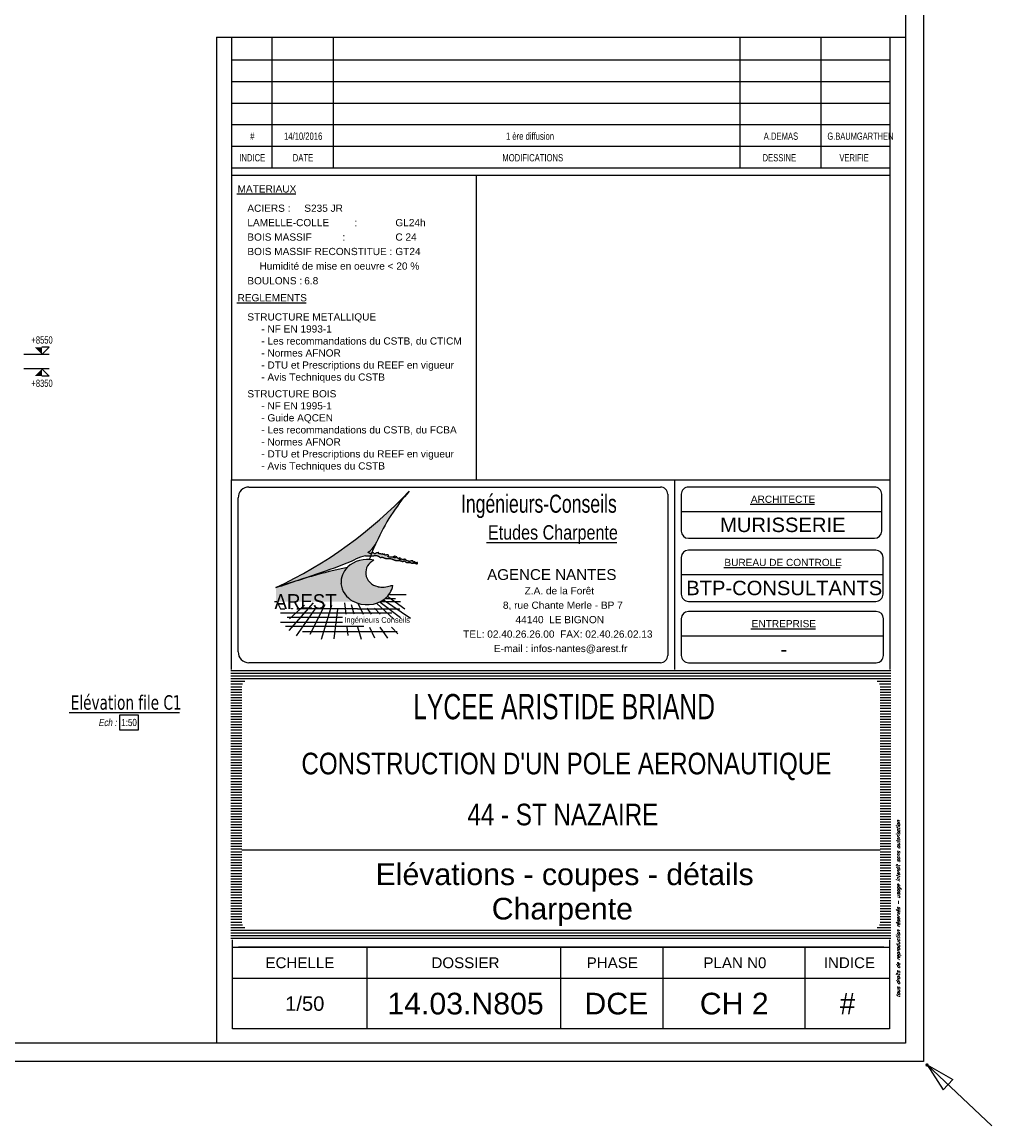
# Model space of a CAD drawing. Extents: x 293186 to 369035, y -341273 to -122059.
# Tile 36 of 64: x 355590 to 369035, y -248355 to -233052. Entities that reach past the tile are written whole.
import ezdxf

# ---------------------------------------------------------------- set-up
doc = ezdxf.new("R2010")
doc.units = 0
doc.header["$LTSCALE"] = 50
doc.layers.get('0').update_dxf_attribs({"color": 1, "linetype": 'CONTINUOUS'})
doc.layers.add('ECHELLE_1_50', color=7, linetype='CONTINUOUS')
doc.styles.add('ARIAL', font='txt')
doc.styles.add('ARIAL_BLACK', font='txt')
doc.styles.add('COMIC_SANS_MS', font='txt')
doc.styles.add('ROMANS', font='ROMANS')
doc.styles.add('TAHOMA', font='txt')

# ---------------------------------------------------------------- blocks, each defined once
blk = doc.blocks.new('*X49')
at = {"layer": 'ECHELLE_1_50', "color": 17, "linetype": 'CONTINUOUS'}
for p, q in [((358486, -242045), (358485, -242045)), ((358487, -242083), (358485, -242083)), ((367635, -242045), (358486, -242045)), ((367635, -242083), (358487, -242083)), ((358489, -242120), (358485, -242120)), ((358491, -242158), (358485, -242158)), ((358492, -242195), (358485, -242195)), ((358494, -242233), (358485, -242233)), ((367635, -242120), (358489, -242120)), ((367635, -242158), (358491, -242158)), ((358677, -242195), (358492, -242195)), ((358645, -242233), (358494, -242233)), ((367635, -242195), (367443, -242195)), ((367635, -242233), (367475, -242233)), ((358495, -242270), (358485, -242270)), ((358497, -242308), (358485, -242308)), ((358499, -242345), (358485, -242345)), ((358500, -242383), (358485, -242383)), ((358635, -242270), (358495, -242270)), ((358635, -242308), (358497, -242308)), ((358635, -242345), (358499, -242345)), ((358635, -242383), (358500, -242383)), ((367635, -242270), (367485, -242270)), ((367635, -242308), (367485, -242308)), ((367635, -242345), (367485, -242345)), ((367635, -242383), (367485, -242383)), ((358502, -242420), (358485, -242420)), ((358503, -242458), (358485, -242458)), ((358505, -242495), (358485, -242495)), ((358507, -242533), (358485, -242533)), ((358635, -242420), (358502, -242420)), ((358635, -242458), (358503, -242458)), ((358635, -242495), (358505, -242495)), ((358635, -242533), (358507, -242533)), ((367635, -242420), (367485, -242420)), ((367635, -242458), (367485, -242458)), ((367635, -242495), (367485, -242495)), ((367635, -242533), (367485, -242533)), ((358508, -242570), (358485, -242570)), ((358510, -242608), (358485, -242608)), ((358512, -242645), (358485, -242645)), ((358513, -242683), (358485, -242683)), ((358635, -242570), (358508, -242570)), ((358635, -242608), (358510, -242608)), ((358635, -242645), (358512, -242645)), ((358635, -242683), (358513, -242683)), ((367635, -242570), (367485, -242570)), ((367635, -242608), (367485, -242608)), ((367635, -242645), (367485, -242645)), ((367635, -242683), (367485, -242683)), ((358515, -242720), (358485, -242720)), ((358516, -242758), (358485, -242758)), ((358518, -242795), (358485, -242795)), ((358520, -242833), (358485, -242833)), ((358635, -242720), (358515, -242720)), ((358635, -242758), (358516, -242758)), ((358635, -242795), (358518, -242795)), ((358635, -242833), (358520, -242833)), ((367635, -242720), (367485, -242720)), ((367635, -242758), (367485, -242758)), ((367635, -242795), (367485, -242795)), ((367635, -242833), (367485, -242833)), ((358521, -242870), (358485, -242870)), ((358523, -242908), (358485, -242908)), ((358524, -242945), (358485, -242945)), ((358526, -242983), (358485, -242983)), ((358528, -243020), (358485, -243020)), ((358635, -242870), (358521, -242870)), ((358635, -242908), (358523, -242908)), ((358635, -242945), (358524, -242945)), ((358635, -242983), (358526, -242983)), ((358635, -243020), (358528, -243020)), ((367635, -242870), (367485, -242870)), ((367635, -242908), (367485, -242908)), ((367635, -242945), (367485, -242945)), ((367635, -242983), (367485, -242983)), ((367635, -243020), (367485, -243020)), ((358529, -243058), (358485, -243058)), ((358531, -243095), (358485, -243095)), ((358532, -243133), (358485, -243133)), ((358534, -243170), (358485, -243170)), ((358635, -243058), (358529, -243058)), ((358635, -243095), (358531, -243095)), ((358635, -243133), (358532, -243133)), ((358635, -243170), (358534, -243170)), ((367635, -243058), (367485, -243058)), ((367635, -243095), (367485, -243095)), ((367635, -243133), (367485, -243133)), ((367635, -243170), (367485, -243170)), ((358536, -243208), (358485, -243208)), ((358537, -243245), (358485, -243245)), ((358539, -243283), (358485, -243283)), ((358540, -243320), (358485, -243320)), ((358635, -243208), (358536, -243208)), ((358635, -243245), (358537, -243245)), ((358635, -243283), (358539, -243283)), ((358635, -243320), (358540, -243320)), ((367635, -243208), (367485, -243208)), ((367635, -243245), (367485, -243245)), ((367635, -243283), (367485, -243283)), ((367635, -243320), (367485, -243320)), ((358542, -243358), (358485, -243358)), ((358544, -243395), (358485, -243395)), ((358545, -243433), (358485, -243433)), ((358547, -243470), (358485, -243470)), ((358635, -243358), (358542, -243358)), ((358635, -243395), (358544, -243395)), ((358635, -243433), (358545, -243433)), ((358635, -243470), (358547, -243470)), ((367635, -243358), (367485, -243358)), ((367635, -243395), (367485, -243395)), ((367635, -243433), (367485, -243433)), ((367635, -243470), (367485, -243470)), ((358548, -243508), (358485, -243508)), ((358550, -243545), (358485, -243545)), ((358552, -243583), (358485, -243583)), ((358553, -243620), (358485, -243620)), ((358635, -243508), (358548, -243508)), ((358635, -243545), (358550, -243545)), ((358635, -243583), (358552, -243583)), ((358635, -243620), (358553, -243620)), ((367635, -243508), (367485, -243508)), ((367635, -243545), (367485, -243545)), ((367635, -243583), (367485, -243583)), ((367635, -243620), (367485, -243620)), ((358555, -243658), (358485, -243658)), ((358557, -243695), (358485, -243695)), ((358558, -243733), (358485, -243733)), ((358560, -243770), (358485, -243770)), ((358635, -243658), (358555, -243658)), ((358635, -243695), (358557, -243695)), ((358635, -243733), (358558, -243733)), ((358635, -243770), (358560, -243770)), ((367635, -243658), (367485, -243658)), ((367635, -243695), (367485, -243695)), ((367635, -243733), (367485, -243733)), ((367635, -243770), (367485, -243770)), ((358561, -243808), (358485, -243808)), ((358563, -243845), (358485, -243845)), ((358565, -243883), (358485, -243883)), ((358566, -243920), (358485, -243920)), ((358635, -243808), (358561, -243808)), ((358635, -243845), (358563, -243845)), ((358635, -243883), (358565, -243883)), ((358635, -243920), (358566, -243920)), ((367635, -243808), (367485, -243808)), ((367635, -243845), (367485, -243845)), ((367635, -243883), (367485, -243883)), ((367635, -243920), (367485, -243920)), ((358568, -243958), (358485, -243958)), ((358569, -243995), (358485, -243995)), ((358571, -244033), (358485, -244033)), ((358573, -244070), (358485, -244070)), ((358635, -243958), (358568, -243958)), ((358635, -243995), (358569, -243995)), ((358635, -244033), (358571, -244033)), ((358635, -244070), (358573, -244070)), ((367635, -243958), (367485, -243958)), ((367635, -243995), (367485, -243995)), ((367635, -244033), (367485, -244033)), ((367635, -244070), (367485, -244070)), ((358574, -244108), (358485, -244108)), ((358576, -244145), (358485, -244145)), ((358577, -244183), (358485, -244183)), ((358579, -244220), (358485, -244220)), ((358635, -244108), (358574, -244108)), ((358635, -244145), (358576, -244145)), ((358635, -244183), (358577, -244183)), ((358635, -244220), (358579, -244220)), ((367635, -244108), (367485, -244108)), ((367635, -244145), (367485, -244145)), ((367635, -244183), (367485, -244183)), ((367635, -244220), (367485, -244220)), ((358581, -244258), (358485, -244258)), ((358582, -244295), (358485, -244295)), ((358584, -244333), (358485, -244333)), ((358585, -244370), (358485, -244370)), ((358635, -244258), (358581, -244258)), ((358635, -244295), (358582, -244295)), ((358635, -244333), (358584, -244333)), ((358635, -244370), (358585, -244370)), ((367635, -244258), (367485, -244258)), ((367635, -244295), (367485, -244295)), ((367635, -244333), (367485, -244333)), ((367635, -244370), (367485, -244370)), ((358587, -244408), (358485, -244408)), ((358589, -244445), (358485, -244445)), ((358590, -244483), (358485, -244483)), ((358592, -244520), (358485, -244520)), ((358635, -244408), (358587, -244408)), ((358635, -244445), (358589, -244445)), ((358635, -244483), (358590, -244483)), ((358635, -244520), (358592, -244520)), ((367635, -244408), (367485, -244408)), ((367635, -244445), (367485, -244445)), ((367635, -244483), (367485, -244483)), ((367635, -244520), (367485, -244520)), ((358593, -244558), (358485, -244558)), ((358595, -244595), (358485, -244595)), ((358597, -244633), (358485, -244633)), ((358598, -244670), (358485, -244670)), ((358635, -244558), (358593, -244558)), ((358635, -244595), (358595, -244595)), ((358635, -244633), (358597, -244633)), ((358635, -244670), (358598, -244670)), ((367635, -244558), (367485, -244558)), ((367635, -244595), (367485, -244595)), ((367635, -244633), (367485, -244633)), ((367635, -244670), (367485, -244670)), ((358600, -244708), (358485, -244708)), ((358602, -244745), (358485, -244745)), ((358603, -244783), (358485, -244783)), ((358605, -244820), (358485, -244820)), ((358635, -244708), (358600, -244708)), ((358635, -244745), (358602, -244745)), ((358635, -244783), (358603, -244783)), ((358635, -244820), (358605, -244820)), ((367635, -244708), (367485, -244708)), ((367635, -244745), (367485, -244745)), ((367635, -244783), (367485, -244783)), ((367635, -244820), (367485, -244820)), ((358606, -244858), (358485, -244858)), ((358608, -244895), (358485, -244895)), ((358610, -244933), (358485, -244933)), ((358611, -244970), (358485, -244970)), ((358613, -245008), (358485, -245008)), ((358635, -244858), (358606, -244858)), ((358635, -244895), (358608, -244895)), ((358635, -244933), (358610, -244933)), ((358635, -244970), (358611, -244970)), ((358635, -245008), (358613, -245008)), ((367635, -244858), (367485, -244858)), ((367635, -244895), (367485, -244895)), ((367635, -244933), (367485, -244933)), ((367635, -244970), (367485, -244970)), ((367635, -245008), (367485, -245008)), ((358614, -245045), (358485, -245045)), ((358616, -245083), (358485, -245083)), ((358618, -245120), (358485, -245120)), ((358619, -245158), (358485, -245158)), ((358635, -245045), (358614, -245045)), ((358635, -245083), (358616, -245083)), ((358635, -245120), (358618, -245120)), ((358635, -245158), (358619, -245158)), ((367635, -245045), (367485, -245045)), ((367635, -245083), (367485, -245083)), ((367635, -245120), (367485, -245120)), ((367635, -245158), (367485, -245158)), ((358621, -245195), (358485, -245195)), ((358622, -245233), (358485, -245233)), ((358624, -245270), (358485, -245270)), ((358626, -245308), (358485, -245308)), ((358635, -245195), (358621, -245195)), ((358635, -245233), (358622, -245233)), ((358635, -245270), (358624, -245270)), ((358635, -245308), (358626, -245308)), ((367635, -245195), (367485, -245195)), ((367635, -245233), (367485, -245233)), ((367635, -245270), (367485, -245270)), ((367635, -245308), (367485, -245308)), ((358627, -245345), (358485, -245345)), ((358629, -245383), (358485, -245383)), ((358630, -245420), (358485, -245420)), ((358632, -245458), (358485, -245458)), ((358635, -245345), (358627, -245345)), ((358635, -245383), (358629, -245383)), ((358635, -245420), (358630, -245420)), ((358635, -245458), (358632, -245458)), ((367635, -245345), (367485, -245345)), ((367635, -245383), (367485, -245383)), ((367635, -245420), (367485, -245420)), ((367635, -245458), (367485, -245458)), ((358634, -245495), (358485, -245495)), ((358635, -245533), (358485, -245533)), ((358645, -245570), (358485, -245570)), ((358676, -245608), (358485, -245608)), ((358635, -245495), (358634, -245495)), ((367635, -245608), (367443, -245608)), ((367635, -245570), (367475, -245570)), ((367635, -245495), (367485, -245495)), ((367635, -245533), (367485, -245533)), ((367635, -245645), (358485, -245645)), ((367635, -245683), (358485, -245683)), ((367635, -245720), (358485, -245720)), ((367635, -245758), (358485, -245758))]:
    blk.add_line(p, q, dxfattribs=at)
blk = doc.blocks.new('CDWK_EXTR_0')
at = {"color": 0}
for p, q in [((0, 0), (2, 0.5)), ((0, 0), (2, -0.5)), ((2, 0.5), (2, -0.5))]:
    blk.add_line(p, q, dxfattribs=at)
blk = doc.blocks.new('CDWK_PTTYP4')
h = blk.add_hatch(color=0)
edge = h.paths.add_edge_path()
edge.add_arc((0, 0), 0.5, 0, 360)
blk = doc.blocks.new('*D63')
at = {"layer": 'ECHELLE_1_50', "color": 150}
for p, q in [((355964, -237659), (355614, -237659)), ((355864, -237659), (355964, -237559)), ((355964, -237559), (355864, -237559))]:
    blk.add_line(p, q, dxfattribs=at)
blk.add_solid([(355864, -237659), (355864, -237559), (355764, -237559)], dxfattribs=at)
at = {"layer": 'ECHELLE_1_50', "color": 26, "style": 'ARIAL', "width": 0.75}
blk.add_text('+8550', height=100, dxfattribs=at).set_placement((355720, -237509))
blk = doc.blocks.new('*D68')
at = {"layer": 'ECHELLE_1_50', "color": 150}
for p, q in [((355964, -237859), (355614, -237859)), ((355864, -237859), (355964, -237959)), ((355964, -237959), (355864, -237959))]:
    blk.add_line(p, q, dxfattribs=at)
blk.add_solid([(355864, -237859), (355864, -237959), (355764, -237959)], dxfattribs=at)
at = {"layer": 'ECHELLE_1_50', "color": 26, "style": 'ARIAL', "width": 0.75}
blk.add_text('+8350', height=100, dxfattribs=at).set_placement((355720, -238109))

msp = doc.modelspace()

# ---------------------------------------------------------------- hatches: boundary and pattern name
at = {"layer": 'ECHELLE_1_50'}
for color, points in [(9, [(360498, -240271, -0.000872), (360502, -240262, -0.073464), (360958, -239555, -0.094057), (359109, -240892, -0.010242), (359430, -240786, 0.002568), (359743, -240679, 0.019111), (360213, -240499, -0.068559), (360350, -240452), (360353, -240452), (360356, -240452), (360359, -240451), (360362, -240451), (360365, -240451), (360368, -240451), (360372, -240451), (360375, -240451), (360378, -240451), (360381, -240451), (360384, -240451), (360387, -240452), (360390, -240452), (360393, -240452), (360396, -240452), (360399, -240452), (360402, -240452), (360405, -240452), (360408, -240452), (360411, -240452), (360414, -240452), (360417, -240452), (360420, -240452), (360422, -240452, -0.004065), (360440, -240406), (360438, -240407), (360436, -240409), (360433, -240411), (360431, -240413), (360428, -240416), (360426, -240418), (360423, -240419), (360420, -240420), (360417, -240420), (360414, -240419), (360411, -240418), (360408, -240417), (360405, -240416), (360403, -240414), (360400, -240412), (360397, -240411), (360394, -240409), (360391, -240407), (360389, -240405), (360389, -240403), (360390, -240400), (360393, -240398), (360396, -240396, 0.118975)]), (9, [(360619, -240441), (360618, -240439), (360618, -240436), (360617, -240433), (360616, -240430), (360614, -240429), (360612, -240429), (360609, -240429), (360605, -240430), (360601, -240431), (360597, -240431), (360594, -240431), (360591, -240430), (360588, -240428), (360586, -240426), (360585, -240424), (360582, -240425), (360580, -240427), (360577, -240429), (360574, -240430), (360571, -240430), (360568, -240429), (360565, -240428), (360563, -240426), (360560, -240424), (360556, -240423), (360553, -240423), (360550, -240423), (360546, -240424), (360543, -240425), (360540, -240425), (360538, -240425), (360537, -240422), (360536, -240419), (360535, -240416), (360534, -240412), (360533, -240409), (360531, -240407), (360529, -240407), (360526, -240407), (360523, -240408), (360519, -240409), (360516, -240410), (360513, -240411), (360509, -240411), (360506, -240411), (360503, -240412), (360501, -240412), (360498, -240414), (360495, -240415), (360493, -240417), (360490, -240420), (360488, -240421), (360485, -240423), (360483, -240424), (360480, -240424), (360477, -240423), (360475, -240422), (360472, -240420), (360469, -240418), (360466, -240416), (360463, -240414), (360460, -240412), (360457, -240409), (360454, -240408), (360452, -240406), (360449, -240405), (360446, -240405), (360443, -240405), (360441, -240406), (360440, -240406, 0.004065), (360422, -240452), (360423, -240452), (360426, -240452), (360430, -240452), (360433, -240452), (360436, -240452), (360439, -240452), (360442, -240452), (360445, -240452), (360449, -240451), (360452, -240451), (360455, -240451), (360459, -240450), (360462, -240450), (360465, -240450), (360469, -240449), (360472, -240449), (360475, -240449), (360479, -240449), (360482, -240448), (360485, -240448), (360489, -240448), (360492, -240448), (360495, -240448), (360498, -240448), (360502, -240448), (360505, -240448), (360508, -240449), (360511, -240449), (360514, -240450), (360517, -240450), (360520, -240451), (360523, -240452), (360526, -240453), (360528, -240454), (360531, -240456), (360533, -240457), (360536, -240459), (360538, -240461), (360541, -240463), (360543, -240465), (360545, -240468), (360547, -240470), (360550, -240472), (360552, -240473), (360555, -240474), (360558, -240474), (360561, -240474), (360564, -240473), (360567, -240473), (360571, -240472), (360574, -240472), (360577, -240471), (360580, -240471), (360583, -240472), (360586, -240472), (360589, -240473), (360592, -240473), (360595, -240474), (360598, -240475), (360601, -240476), (360604, -240477), (360607, -240478), (360610, -240480), (360613, -240481), (360616, -240482), (360619, -240483), (360622, -240484), (360625, -240485), (360628, -240486), (360630, -240487), (360633, -240487), (360636, -240488), (360639, -240488), (360643, -240489), (360646, -240489), (360649, -240489), (360652, -240489), (360655, -240489), (360658, -240489), (360661, -240489), (360664, -240488), (360667, -240488), (360670, -240488), (360674, -240488), (360677, -240488), (360680, -240488), (360683, -240488), (360686, -240489), (360689, -240489), (360692, -240489), (360695, -240490), (360698, -240490), (360701, -240491), (360704, -240492), (360707, -240493), (360710, -240494), (360713, -240495), (360716, -240495), (360719, -240497), (360722, -240498), (360724, -240499), (360727, -240500), (360730, -240501), (360733, -240502), (360736, -240503), (360739, -240504), (360742, -240505), (360745, -240507), (360748, -240508), (360751, -240509), (360754, -240510), (360757, -240511), (360760, -240512), (360763, -240513), (360765, -240514), (360768, -240514), (360771, -240515), (360774, -240516), (360777, -240517), (360781, -240517), (360784, -240518), (360787, -240518), (360790, -240518), (360793, -240518), (360796, -240518), (360799, -240518), (360802, -240518), (360805, -240518), (360808, -240518), (360812, -240518), (360815, -240518), (360818, -240518), (360821, -240518), (360824, -240518), (360827, -240518), (360830, -240518), (360833, -240519), (360836, -240519), (360839, -240520), (360842, -240521), (360845, -240522), (360848, -240523), (360851, -240524), (360854, -240526), (360856, -240527), (360859, -240528), (360862, -240529), (360865, -240529), (360869, -240529), (360872, -240528), (360875, -240527), (360878, -240526), (360881, -240525), (360884, -240524), (360887, -240523), (360890, -240523), (360893, -240524), (360895, -240525), (360898, -240527), (360900, -240529), (360902, -240531), (360904, -240534), (360906, -240536), (360909, -240538), (360911, -240540), (360914, -240541), (360917, -240542), (360919, -240543), (360922, -240543), (360925, -240544), (360929, -240544), (360932, -240544), (360935, -240543), (360938, -240543), (360942, -240543), (360945, -240542), (360948, -240542), (360952, -240542), (360955, -240542), (360958, -240541), (360961, -240542), (360964, -240542), (360967, -240543), (360970, -240543), (360973, -240545), (360976, -240546), (360979, -240547), (360982, -240549), (360984, -240550), (360987, -240551), (360990, -240552), (360993, -240553), (360996, -240553), (360999, -240553), (361002, -240553), (361006, -240552), (361009, -240552), (361012, -240551), (361015, -240551), (361018, -240550), (361021, -240550), (361024, -240550), (361027, -240550), (361030, -240551), (361033, -240551), (361036, -240552), (361038, -240553), (361041, -240555), (361044, -240556), (361047, -240557), (361050, -240559), (361054, -240560), (361057, -240561), (361061, -240561), (361064, -240561), (361068, -240561), (361070, -240560), (361072, -240558), (361073, -240554), (361073, -240551), (361072, -240548), (361070, -240546), (361068, -240545), (361065, -240545), (361062, -240546), (361058, -240547), (361055, -240549), (361051, -240550), (361048, -240550), (361046, -240550), (361044, -240548), (361042, -240545), (361040, -240542), (361039, -240540), (361037, -240537), (361034, -240535), (361031, -240534), (361028, -240534), (361024, -240535), (361021, -240537), (361017, -240539), (361014, -240540), (361013, -240541), (361012, -240539), (361013, -240536), (361013, -240532), (361013, -240529), (361012, -240527), (361010, -240525), (361008, -240524), (361006, -240523), (361003, -240522), (361000, -240522), (360996, -240522), (360992, -240522), (360988, -240523), (360984, -240523), (360980, -240524), (360975, -240525), (360971, -240526), (360967, -240527), (360963, -240528), (360959, -240528), (360956, -240529), (360953, -240529), (360950, -240529), (360947, -240527), (360945, -240525), (360942, -240522), (360940, -240519), (360938, -240517), (360936, -240518), (360934, -240520), (360931, -240522), (360929, -240522), (360927, -240520), (360925, -240517), (360922, -240515), (360918, -240514), (360915, -240513), (360911, -240513), (360908, -240513), (360906, -240512), (360904, -240510), (360904, -240507), (360904, -240504), (360903, -240501), (360901, -240500), (360899, -240500), (360896, -240500), (360893, -240500), (360889, -240501), (360885, -240502), (360881, -240503), (360877, -240504), (360874, -240504), (360870, -240505), (360866, -240505), (360863, -240504), (360860, -240502), (360857, -240501), (360854, -240499), (360852, -240498), (360849, -240497), (360846, -240498), (360844, -240499), (360841, -240500), (360838, -240501), (360835, -240503), (360831, -240503), (360828, -240503), (360825, -240503), (360821, -240501), (360818, -240498), (360816, -240496), (360816, -240494), (360818, -240493), (360822, -240493), (360825, -240493), (360829, -240491), (360831, -240488), (360832, -240485), (360832, -240482), (360831, -240481), (360829, -240481), (360827, -240482), (360824, -240483), (360820, -240485), (360816, -240486), (360812, -240488), (360809, -240489), (360805, -240489), (360802, -240488), (360799, -240486), (360796, -240484), (360793, -240481), (360791, -240478), (360789, -240475), (360787, -240472), (360785, -240469), (360783, -240467), (360781, -240465), (360779, -240464), (360777, -240464), (360776, -240464), (360774, -240466), (360772, -240468), (360770, -240470), (360767, -240472), (360765, -240475), (360762, -240477), (360758, -240478), (360754, -240479), (360750, -240480), (360747, -240479), (360744, -240478), (360742, -240477), (360743, -240476), (360745, -240475), (360748, -240474), (360752, -240473), (360756, -240472), (360760, -240470), (360763, -240468), (360766, -240467), (360766, -240464), (360765, -240462), (360763, -240460), (360760, -240458), (360757, -240457), (360754, -240457), (360751, -240458), (360749, -240459), (360746, -240461), (360743, -240463), (360740, -240464), (360736, -240466), (360732, -240467), (360727, -240468), (360723, -240469), (360718, -240470), (360713, -240471), (360708, -240471), (360704, -240471), (360699, -240471), (360694, -240471), (360689, -240471), (360685, -240470), (360680, -240469), (360677, -240469), (360673, -240468), (360670, -240467), (360667, -240466), (360665, -240464), (360663, -240463), (360662, -240461), (360662, -240460), (360662, -240458), (360663, -240457), (360665, -240455), (360668, -240453), (360670, -240451), (360672, -240449), (360672, -240447), (360671, -240445), (360668, -240443), (360664, -240441), (360661, -240439), (360657, -240438), (360654, -240438), (360651, -240437), (360648, -240437), (360645, -240438), (360642, -240438), (360638, -240440), (360634, -240441), (360631, -240442), (360627, -240443), (360624, -240443), (360621, -240443)]), (8, [(360731, -240864), (360696, -240864, -0.146168), (360521, -240878, -0.322857), (360353, -240705, -0.306518), (360464, -240513, 0.248709), (360105, -240605, 0.226898), (360011, -240835, 0.256161), (360178, -241080, 0.295999), (360618, -241046, 0.181745)]), (251, [(360011, -240835, -0.218672), (360099, -240611, 0.020911), (359430, -240786, -0.002632), (359109, -240892), (359109, -241086), (360190, -241086, -0.008912), (360178, -241080, -0.256161)])]:
    msp.add_hatch(color=color, dxfattribs=at).paths.add_polyline_path(points)
h = msp.add_hatch(dxfattribs=at)
h.set_pattern_fill('DOTS4', color=252, scale=56.692916, style=0, pattern_type=2)
h.set_pattern_definition([(0, (0, 0), (45.0000018, 42.4200017), [0, -42.4200017])])
h.paths.add_polyline_path([(360731, -240864), (360696, -240864, -0.041482), (360647, -240879), (360727, -240879, 0.012192)])

# ---------------------------------------------------------------- linework, layer by layer
at = {"layer": 'ECHELLE_1_50', "color": 18}
for p, q in [((358285, -233259), (367835, -233259)), ((358285, -233259), (358285, -247210)), ((367835, -233259), (367835, -247210)), ((358495, -235172), (367625, -235172)), ((361888, -239398), (361888, -235172)), ((358495, -241288), (358495, -239398)), ((364638, -242027), (364638, -239398)), ((358495, -242027), (358495, -241240)), ((367835, -247210), (358285, -247210))]:
    msp.add_line(p, q, dxfattribs=at)
at = {"layer": 'ECHELLE_1_50', "color": 18, "linetype": 'CONTINUOUS'}
for p, q in [((359059, -235072), (359059, -233259)), ((359909, -235072), (359909, -233259)), ((365544, -235072), (365544, -233259)), ((366666, -235072), (366666, -233259)), ((358495, -233576), (367625, -233576)), ((358495, -233875), (367625, -233875)), ((358495, -234174), (367625, -234174)), ((358495, -234473), (367625, -234473)), ((358495, -234773), (367625, -234773)), ((358495, -235072), (367625, -235072)), ((358495, -239398), (367625, -239398)), ((362028, -240267), (363833, -240267))]:
    msp.add_line(p, q, dxfattribs=at)
at = {"layer": 'ECHELLE_1_50', "color": 224, "linetype": 'CONTINUOUS'}
for p, q in [((358567, -235435), (359385, -235435)), ((358567, -236943), (359529, -236943))]:
    msp.add_line(p, q, dxfattribs=at)
at = {"layer": 'ECHELLE_1_50', "color": 224}
for p, q in [((358735, -239498), (364440, -239498)), ((358585, -241783), (358585, -239648)), ((364540, -239598), (364540, -241833)), ((364728, -239837), (367507, -239837)), ((364728, -240712), (367525, -240712)), ((364728, -241562), (367531, -241562)), ((364440, -241933), (358735, -241933)), ((367485, -244534), (358635, -244534)), ((358507, -247010), (358507, -245777)), ((358507, -245877), (367613, -245877)), ((360370, -245877), (360370, -247010)), ((363060, -247010), (363060, -245877)), ((364475, -247010), (364475, -245877)), ((366445, -247010), (366445, -245877)), ((367613, -245777), (367613, -247010)), ((367613, -246309), (358507, -246309)), ((367613, -247010), (358507, -247010))]:
    msp.add_line(p, q, dxfattribs=at)
at = {"layer": 'ECHELLE_1_50', "color": 17, "linetype": 'CONTINUOUS'}
for p, q in [((365683, -239737), (366576, -239737)), ((365316, -240613), (366932, -240613)), ((365694, -241462), (366588, -241462))]:
    msp.add_line(p, q, dxfattribs=at)
at = {"layer": 'ECHELLE_1_50', "color": 252, "linetype": 'CONTINUOUS'}
for p, q in [((360696, -240864), (360731, -240864)), ((360659, -241016), (360896, -241187)), ((360683, -240987), (360914, -240987)), ((359088, -241086), (359120, -241086)), ((359625, -241104), (359286, -241488)), ((359297, -241326), (359503, -241137)), ((359583, -241536), (359791, -241124)), ((359583, -241536), (359791, -241124)), ((359878, -241138), (359734, -241610)), ((360061, -241102), (360077, -241261)), ((360195, -241261), (360157, -241129)), ((360243, -241108), (360317, -241261)), ((360432, -241261), (360373, -241176)), ((360476, -241176), (360552, -241261)), ((360738, -241325), (360508, -241112)), ((360554, -241093), (360834, -241307)), ((360568, -241086), (360838, -241086)), ((360975, -241322), (360602, -241065)), ((360632, -241042), (360768, -241042)), ((359174, -241184), (359231, -241184)), ((359174, -241240), (360717, -241240)), ((360032, -241308), (359267, -241308)), ((359396, -241560), (359655, -241192)), ((359397, -241184), (359428, -241184)), ((360239, -241184), (359428, -241184)), ((359918, -241603), (359965, -241192)), ((360239, -241184), (360825, -241184)), ((359174, -241370), (360032, -241370)), ((360326, -241429), (359244, -241429)), ((360094, -241440), (360105, -241554)), ((360296, -241612), (360246, -241440)), ((360404, -241440), (360476, -241587)), ((360660, -241592), (360555, -241440)), ((360712, -241440), (360797, -241535)), ((359476, -241499), (360789, -241499)), ((359476, -241499), (360789, -241499))]:
    msp.add_line(p, q, dxfattribs=at)
at = {"layer": 'ECHELLE_1_50', "color": 7, "linetype": 'CONTINUOUS'}
for p, q in [((359120, -241086), (359174, -241184)), ((357202, -242662), (356939, -242662)), ((356939, -242662), (356939, -242862)), ((357202, -242862), (357202, -242662)), ((356939, -242862), (357202, -242862))]:
    msp.add_line(p, q, dxfattribs=at)
at = {"layer": 'ECHELLE_1_50', "color": 96, "linetype": 'CONTINUOUS'}
msp.add_line((356245, -242624), (357772, -242624), dxfattribs=at)
at = {"layer": 'ECHELLE_1_50', "color": 17}
msp.add_line((367538, -245877), (358588, -245877), dxfattribs=at)
at = {"layer": 'ECHELLE_1_50', "color": 9, "linetype": 'CONTINUOUS'}
msp.add_line((369035, -248355), (368135, -247510), dxfattribs=at)
at = {"layer": 'ECHELLE_1_50', "color": 32, "linetype": 'CONTINUOUS'}
for points in [[(293186, -205510), (368085, -205510), (368085, -247460), (293186, -247460), (293186, -205510)], [(293436, -205760), (367835, -205760), (367835, -247210), (293436, -247210), (293436, -205760)]]:
    msp.add_lwpolyline(points, dxfattribs=at)
at = {"layer": 'ECHELLE_1_50', "color": 18}
for points in [[(358495, -233259), (358495, -235172), (358495, -239398)], [(367625, -242027), (367625, -235072), (367625, -233259)]]:
    msp.add_lwpolyline(points, dxfattribs=at)
at = {"layer": 'ECHELLE_1_50', "color": 224}
for points in [[(367407, -239498), (364828, -239498, 0.414214), (364728, -239598), (364728, -240108, 0.414212), (364828, -240208), (367407, -240208, 0.414212), (367507, -240108), (367507, -239598, 0.414214), (367407, -239498)], [(364728, -240473), (364728, -240983, 0.414214), (364828, -241083), (367425, -241083, 0.414214), (367525, -240983), (367525, -240473, 0.414212), (367425, -240373), (364828, -240373, 0.414212), (364728, -240473)], [(367431, -241223), (364828, -241223, 0.414212), (364728, -241323), (364728, -241833, 0.414214), (364828, -241933), (367431, -241933, 0.414214), (367531, -241833), (367531, -241323, 0.414212), (367431, -241223)]]:
    msp.add_lwpolyline(points, format="xyb", dxfattribs=at)
at = {"layer": 'ECHELLE_1_50', "color": 252, "linetype": 'CONTINUOUS'}
for points in [[(360350, -240452), (360353, -240452), (360356, -240452), (360359, -240451), (360362, -240451), (360365, -240451), (360368, -240451), (360372, -240451), (360375, -240451), (360378, -240451), (360381, -240451), (360384, -240451), (360387, -240452), (360390, -240452), (360393, -240452), (360396, -240452), (360399, -240452), (360402, -240452), (360405, -240452), (360408, -240452), (360411, -240452), (360414, -240452), (360417, -240452), (360420, -240452), (360423, -240452), (360426, -240452), (360430, -240452), (360433, -240452), (360436, -240452), (360439, -240452), (360442, -240452), (360445, -240452), (360449, -240451), (360452, -240451), (360455, -240451), (360459, -240450), (360462, -240450), (360465, -240450), (360469, -240449), (360472, -240449), (360475, -240449), (360479, -240449), (360482, -240448), (360485, -240448), (360489, -240448), (360492, -240448), (360495, -240448), (360498, -240448), (360502, -240448), (360505, -240448), (360508, -240449), (360511, -240449), (360514, -240450), (360517, -240450), (360520, -240451), (360523, -240452), (360526, -240453), (360528, -240454), (360531, -240456), (360533, -240457), (360536, -240459), (360538, -240461), (360541, -240463), (360543, -240465), (360545, -240468), (360547, -240470), (360550, -240472), (360552, -240473), (360555, -240474), (360558, -240474), (360561, -240474), (360564, -240473), (360567, -240473), (360571, -240472), (360574, -240472), (360577, -240471), (360580, -240471), (360583, -240472), (360586, -240472), (360589, -240473), (360592, -240473), (360595, -240474), (360598, -240475), (360601, -240476), (360604, -240477), (360607, -240478), (360610, -240480), (360613, -240481), (360616, -240482), (360619, -240483), (360622, -240484), (360625, -240485), (360628, -240486), (360630, -240487), (360633, -240487), (360636, -240488), (360639, -240488), (360643, -240489), (360646, -240489), (360649, -240489), (360652, -240489), (360655, -240489), (360658, -240489), (360661, -240489), (360664, -240488), (360667, -240488), (360670, -240488), (360674, -240488), (360677, -240488), (360680, -240488), (360683, -240488), (360686, -240489), (360689, -240489), (360692, -240489), (360695, -240490), (360698, -240490), (360701, -240491), (360704, -240492), (360707, -240493), (360710, -240494), (360713, -240495), (360716, -240495), (360719, -240497), (360722, -240498), (360724, -240499), (360727, -240500), (360730, -240501), (360733, -240502), (360736, -240503), (360739, -240504), (360742, -240505), (360745, -240507), (360748, -240508), (360751, -240509), (360754, -240510), (360757, -240511), (360760, -240512), (360763, -240513), (360765, -240514), (360768, -240514), (360771, -240515), (360774, -240516), (360777, -240517), (360781, -240517), (360784, -240518), (360787, -240518), (360790, -240518), (360793, -240518), (360796, -240518), (360799, -240518), (360802, -240518), (360805, -240518), (360808, -240518), (360812, -240518), (360815, -240518), (360818, -240518), (360821, -240518), (360824, -240518), (360827, -240518), (360830, -240518), (360833, -240519), (360836, -240519), (360839, -240520), (360842, -240521), (360845, -240522), (360848, -240523), (360851, -240524), (360854, -240526), (360856, -240527), (360859, -240528), (360862, -240529), (360865, -240529), (360869, -240529), (360872, -240528), (360875, -240527), (360878, -240526), (360881, -240525), (360884, -240524), (360887, -240523), (360890, -240523), (360893, -240524), (360895, -240525), (360898, -240527), (360900, -240529), (360902, -240531), (360904, -240534), (360906, -240536), (360909, -240538), (360911, -240540), (360914, -240541), (360917, -240542), (360919, -240543), (360922, -240543), (360925, -240544), (360929, -240544), (360932, -240544), (360935, -240543), (360938, -240543), (360942, -240543), (360945, -240542), (360948, -240542), (360952, -240542), (360955, -240542), (360958, -240541), (360961, -240542), (360964, -240542), (360967, -240543), (360970, -240543), (360973, -240545), (360976, -240546), (360979, -240547), (360982, -240549), (360984, -240550), (360987, -240551), (360990, -240552), (360993, -240553), (360996, -240553), (360999, -240553), (361002, -240553), (361006, -240552), (361009, -240552), (361012, -240551), (361015, -240551), (361018, -240550), (361021, -240550), (361024, -240550), (361027, -240550), (361030, -240551), (361033, -240551), (361036, -240552), (361038, -240553), (361041, -240555), (361044, -240556), (361047, -240557), (361050, -240559), (361054, -240560), (361057, -240561), (361061, -240561), (361064, -240561), (361068, -240561), (361070, -240560), (361072, -240558), (361073, -240554), (361073, -240551), (361072, -240548), (361070, -240546), (361068, -240545), (361065, -240545), (361062, -240546), (361058, -240547), (361055, -240549), (361051, -240550), (361048, -240550), (361046, -240550), (361044, -240548), (361042, -240545), (361040, -240542), (361039, -240540), (361037, -240537), (361034, -240535), (361031, -240534), (361028, -240534), (361024, -240535), (361021, -240537), (361017, -240539), (361014, -240540), (361013, -240541), (361012, -240539), (361013, -240536), (361013, -240532), (361013, -240529), (361012, -240527), (361010, -240525), (361008, -240524), (361006, -240523), (361003, -240522), (361000, -240522), (360996, -240522), (360992, -240522), (360988, -240523), (360984, -240523), (360980, -240524), (360975, -240525), (360971, -240526), (360967, -240527), (360963, -240528), (360959, -240528), (360956, -240529), (360953, -240529), (360950, -240529), (360947, -240527), (360945, -240525), (360942, -240522), (360940, -240519), (360938, -240517), (360936, -240518), (360934, -240520), (360931, -240522), (360929, -240522), (360927, -240520), (360925, -240517), (360922, -240515), (360918, -240514), (360915, -240513), (360911, -240513), (360908, -240513), (360906, -240512), (360904, -240510), (360904, -240507), (360904, -240504), (360903, -240501), (360901, -240500), (360899, -240500), (360896, -240500), (360893, -240500), (360889, -240501), (360885, -240502), (360881, -240503), (360877, -240504), (360874, -240504), (360870, -240505), (360866, -240505), (360863, -240504), (360860, -240502), (360857, -240501), (360854, -240499), (360852, -240498), (360849, -240497), (360846, -240498), (360844, -240499), (360841, -240500), (360838, -240501), (360835, -240503), (360831, -240503), (360828, -240503), (360825, -240503), (360821, -240501), (360818, -240498), (360816, -240496), (360816, -240494), (360818, -240493), (360822, -240493), (360825, -240493), (360829, -240491), (360831, -240488), (360832, -240485), (360832, -240482), (360831, -240481), (360829, -240481), (360827, -240482), (360824, -240483), (360820, -240485), (360816, -240486), (360812, -240488), (360809, -240489), (360805, -240489), (360802, -240488), (360799, -240486), (360796, -240484), (360793, -240481), (360791, -240478), (360789, -240475), (360787, -240472), (360785, -240469), (360783, -240467), (360781, -240465), (360779, -240464), (360777, -240464), (360776, -240464), (360774, -240466), (360772, -240468), (360770, -240470), (360767, -240472), (360765, -240475), (360762, -240477), (360758, -240478), (360754, -240479), (360750, -240480), (360747, -240479), (360744, -240478), (360742, -240477), (360743, -240476), (360745, -240475), (360748, -240474), (360752, -240473), (360756, -240472), (360760, -240470), (360763, -240468), (360766, -240467), (360766, -240464), (360765, -240462), (360763, -240460), (360760, -240458), (360757, -240457), (360754, -240457), (360751, -240458), (360749, -240459), (360746, -240461), (360743, -240463), (360740, -240464), (360736, -240466), (360732, -240467), (360727, -240468), (360723, -240469), (360718, -240470), (360713, -240471), (360708, -240471), (360704, -240471), (360699, -240471), (360694, -240471), (360689, -240471), (360685, -240470), (360680, -240469), (360677, -240469), (360673, -240468), (360670, -240467), (360667, -240466), (360665, -240464), (360663, -240463), (360662, -240461), (360662, -240460), (360662, -240458), (360663, -240457), (360665, -240455), (360668, -240453), (360670, -240451), (360672, -240449), (360672, -240447), (360671, -240445), (360668, -240443), (360664, -240441), (360661, -240439), (360657, -240438), (360654, -240438), (360651, -240437), (360648, -240437), (360645, -240438), (360642, -240438), (360638, -240440), (360634, -240441), (360631, -240442), (360627, -240443), (360624, -240443), (360621, -240443), (360619, -240441), (360618, -240439), (360618, -240436), (360617, -240433), (360616, -240430), (360614, -240429), (360612, -240429), (360609, -240429), (360605, -240430), (360601, -240431), (360597, -240431), (360594, -240431), (360591, -240430), (360588, -240428), (360586, -240426), (360585, -240424), (360582, -240425), (360580, -240427), (360577, -240429), (360574, -240430), (360571, -240430), (360568, -240429), (360565, -240428), (360563, -240426), (360560, -240424), (360556, -240423), (360553, -240423), (360550, -240423), (360546, -240424), (360543, -240425), (360540, -240425), (360538, -240425), (360537, -240422), (360536, -240419), (360535, -240416), (360534, -240412), (360533, -240409), (360531, -240407), (360529, -240407), (360526, -240407), (360523, -240408), (360519, -240409), (360516, -240410), (360513, -240411), (360509, -240411), (360506, -240411), (360503, -240412), (360501, -240412), (360498, -240414), (360495, -240415), (360493, -240417), (360490, -240420), (360488, -240421), (360485, -240423), (360483, -240424), (360480, -240424), (360477, -240423), (360475, -240422), (360472, -240420), (360469, -240418), (360466, -240416), (360463, -240414), (360460, -240412), (360457, -240409), (360454, -240408), (360452, -240406), (360449, -240405), (360446, -240405), (360443, -240405), (360441, -240406), (360438, -240407), (360436, -240409), (360433, -240411), (360431, -240413), (360428, -240416), (360426, -240418), (360423, -240419), (360420, -240420), (360417, -240420), (360414, -240419), (360411, -240418), (360408, -240417), (360405, -240416), (360403, -240414), (360400, -240412), (360397, -240411), (360394, -240409), (360391, -240407), (360389, -240405), (360389, -240403), (360390, -240400), (360393, -240398), (360396, -240396)], [(359338, -241185), (359324, -241185), (359323, -241183), (359338, -241183), (359338, -241185), (359338, -241185)], [(359535, -241185), (359511, -241185), (359511, -241185), (359511, -241185), (359511, -241184), (359511, -241184), (359511, -241184), (359511, -241183), (359511, -241183), (359511, -241183), (359535, -241183), (359535, -241185), (359535, -241185)], [(360757, -241341), (360757, -241341), (360757, -241341), (360757, -241341), (360757, -241341), (360757, -241341), (360757, -241341), (360758, -241341), (360758, -241341), (360757, -241341), (360757, -241341), (360757, -241341), (360757, -241341), (360757, -241341), (360756, -241341), (360756, -241341), (360756, -241341), (360756, -241341), (360756, -241341), (360756, -241341), (360756, -241341), (360756, -241341), (360757, -241341), (360757, -241341), (360757, -241341), (360757, -241341)]]:
    msp.add_lwpolyline(points, dxfattribs=at)
at = {"layer": 'ECHELLE_1_50', "color": 224}
for centre, radius, start, end in [((358735, -239648), 150, 89.9999, 180.0001), ((364440, -239598), 100, 359.9999, 90.0001), ((358735, -241783), 150, 179.9999, 270.0001), ((364440, -241833), 100, 269.9999, 0.0001)]:
    msp.add_arc(centre, radius, start, end, dxfattribs=at)
at = {"layer": 'ECHELLE_1_50', "color": 252, "linetype": 'CONTINUOUS'}
for centre, radius, start, end in [((356512, -235352), 6118, 295.1173, 316.6104), ((363122, -241450), 2877, 138.7955, 155.602), ((360189, -240123), 343, 307.1783, 336.108), ((363272, -241547), 3054, 155.1124, 160.0104), ((357626, -234445), 6584, 288.758, 293.1373), ((360372, -240896), 395, 76.5209, 133.6987), ((360455, -240973), 532, 101.3851, 117.073), ((360551, -240691), 198, 116.0574, 184.2225), ((361854, -248687), 8264, 102.2589, 109.3978), ((349214, -210297), 32155, 287.9227, 289.1144), ((360299, -240819), 288, 133.9412, 183.2804), ((360557, -240675), 206, 188.2804, 259.8525), ((360317, -240805), 308, 185.5168, 242.9887), ((360585, -240578), 308, 257.9205, 291.1842), ((360433, -240806), 303, 307.6642, 348.8673), ((360372, -240723), 406, 241.4252, 307.3799)]:
    msp.add_arc(centre, radius, start, end, dxfattribs=at)

# ---------------------------------------------------------------- block references
at = {"layer": 'ECHELLE_1_50', "color": 0}
for name in ['*D63', '*D68', '*X49']:
    msp.add_blockref(name, (0, 0), dxfattribs=at)
at = {"layer": 'ECHELLE_1_50', "color": 9, "linetype": 'CONTINUOUS', "xscale": 200, "yscale": 200, "zscale": 200, "rotation": 316.7894185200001}
msp.add_blockref('CDWK_EXTR_0', (368135, -247510), dxfattribs=at)
at = {"layer": 'ECHELLE_1_50', "color": 7, "xscale": 48.50000143, "yscale": 48.50000143}
msp.add_blockref('CDWK_PTTYP4', (368135, -247510), dxfattribs=at)

# ---------------------------------------------------------------- texts
at = {"layer": 'ECHELLE_1_50', "color": 17, "style": 'ARIAL'}
for s, height, rotation, width, p in [('#', 101, 359.9998, 0.75, (358752, -234684)), ('14/10/2016', 101.3, 360, 0.75, (359221, -234684)), ('1 ère diffusion', 101.25, 360, 0.75, (362298, -234684)), ('A.DEMAS', 101.3, 360, 0.75, (365871, -234684)), ('G.BAUMGARTHEN', 99.74, 360, 0.65, (366754, -234683)), ('MODIFICATIONS', 101.25, 360, 0.75, (362248, -234983)), ('VERIFIE', 99.7, 360, 0.75, (366921, -234982))]:
    msp.add_text(s, height=height, rotation=rotation, dxfattribs=dict(at, width=width)).set_placement(p)
at = {"layer": 'ECHELLE_1_50', "color": 17, "style": 'ARIAL', "width": 0.75}
for s, p in [('INDICE', (358601, -234983)), ('DATE', (359343, -234983)), ('DESSINE', (365855, -234983))]:
    msp.add_text(s, height=101.3, dxfattribs=at).set_placement(p)
at = {"layer": 'ECHELLE_1_50', "color": 224}
for s, height, style, p in [('MATERIAUX', 100, 'ARIAL', (358577, -235415)), ('REGLEMENTS', 100, 'ARIAL', (358577, -236923)), ('MURISSERIE', 200, 'ARIAL', (365266, -240122)), ('AGENCE NANTES', 150, 'ARIAL_BLACK', (362037, -240786)), ('BTP-CONSULTANTS', 200, 'ARIAL', (364797, -240997)), ('-', 200, 'ARIAL', (366104, -241847)), ('Elévations - coupes - détails', 300, 'ARIAL', (360491, -245016)), ('14.03.N805', 300, 'ARIAL', (360654, -246809)), ('DCE', 300, 'ARIAL', (363386, -246809)), ('CH 2', 300, 'ARIAL', (364985, -246809))]:
    msp.add_text(s, height=height, dxfattribs=dict(at, style=style)).set_placement(p)
at = {"layer": 'ECHELLE_1_50', "color": 17, "style": 'ARIAL'}
for s, p in [('ACIERS :', (358713, -235682)), ('S235 JR', (359502, -235682)), ('LAMELLE-COLLE         :', (358713, -235882)), ('GL24h', (360765, -235882)), ('BOIS MASSIF           :', (358713, -236082)), ('C 24', (360765, -236082)), ('BOIS MASSIF RECONSTITUE :', (358713, -236282)), ('GT24', (360765, -236282)), ('Humidité de mise en oeuvre < 20 %', (358880, -236484)), ('BOULONS :', (358713, -236688)), ('6.8', (359502, -236688)), ('STRUCTURE METALLIQUE', (358713, -237189)), ('- NF EN 1993-1', (358906, -237356)), ('- Les recommandations du CSTB, du CTICM', (358906, -237523)), ('- Normes AFNOR', (358906, -237689)), ('- DTU et Prescriptions du REEF en vigueur', (358906, -237856)), ('- Avis Techniques du CSTB', (358906, -238023)), ('STRUCTURE BOIS', (358713, -238255)), ('- NF EN 1995-1', (358906, -238422)), ('- Guide AQCEN', (358906, -238588)), ('- Les recommandations du CSTB, du FCBA', (358906, -238755)), ('- Normes AFNOR', (358906, -238922)), ('- DTU et Prescriptions du REEF en vigueur', (358906, -239088)), ('- Avis Techniques du CSTB', (358906, -239255)), ('ARCHITECTE', (365693, -239717)), ('BUREAU DE CONTROLE', (365326, -240593)), ('ENTREPRISE', (365704, -241442))]:
    msp.add_text(s, height=100, dxfattribs=at).set_placement(p)
at = {"layer": 'ECHELLE_1_50', "color": 224}
for s, height, style, width, p in [('Ingénieurs-Conseils', 250, 'ARIAL_BLACK', 0.7, (361674, -239854)), ('LYCEE ARISTIDE BRIAND', 350, 'ARIAL', 0.7, (361012, -242717)), ('#', 300, 'ARIAL_BLACK', 0.9, (366929, -246809))]:
    msp.add_text(s, height=height, dxfattribs=dict(at, style=style, width=width)).set_placement(p)
at = {"layer": 'ECHELLE_1_50', "color": 18, "style": 'ARIAL', "width": 0.8}
for s, height, p in [('Etudes Charpente', 200, (362048, -240227)), ("CONSTRUCTION D'UN POLE AERONAUTIQUE", 300, (359462, -243481)), ('44 - ST NAZAIRE', 300, (361764, -244188))]:
    msp.add_text(s, height=height, dxfattribs=at).set_placement(p)
at = {"layer": 'ECHELLE_1_50', "color": 117, "style": 'ARIAL'}
for s, p in [('Z.A. de la Forêt', (362557, -240986)), ('8, rue Chante Merle - BP 7', (362256, -241186)), ('44140  LE BIGNON', (362431, -241386)), ('TEL: 02.40.26.26.00  FAX: 02.40.26.02.13', (361705, -241586)), ('E-mail : infos-nantes@arest.fr', (362132, -241786))]:
    msp.add_text(s, height=100, dxfattribs=at).set_placement(p)
at = {"layer": 'ECHELLE_1_50', "color": 252, "width": 0.9}
for s, height, style, p in [('AREST', 205.2, 'ARIAL_BLACK', (359090, -241188)), ('Ingénieurs Conseils', 79.07, 'COMIC_SANS_MS', (360058, -241380))]:
    msp.add_text(s, height=height, dxfattribs=dict(at, style=style)).set_placement(p)
at = {"layer": 'ECHELLE_1_50', "color": 96, "style": 'TAHOMA', "width": 0.8}
msp.add_text('Elévation file C1', height=200, dxfattribs=at).set_placement((356265, -242584))
at = {"layer": 'ECHELLE_1_50', "color": 7, "style": 'ARIAL', "oblique": 10, "width": 0.8}
msp.add_text('Ech :', height=100, dxfattribs=at).set_placement((356648, -242812))
at = {"layer": 'ECHELLE_1_50', "color": 7, "style": 'ARIAL', "width": 0.8}
msp.add_text('1:50', height=100, dxfattribs=at).set_placement((356964, -242812))
at = {"layer": 'ECHELLE_1_50', "color": 117, "style": 'ROMANS', "oblique": 25}
msp.add_text('tous droits de reproduction réservés - usage interdit sans autorisation', height=50, rotation=90, dxfattribs=at).set_placement((367759, -246574))
at = {"layer": 'ECHELLE_1_50', "color": 18, "style": 'ARIAL'}
for s, height, p in [('Charpente', 300, (362101, -245493)), ('ECHELLE', 150, (358964, -246168)), ('DOSSIER', 150, (361265, -246168)), ('PHASE', 150, (363417, -246168)), ('PLAN N0', 150, (365035, -246168)), ('INDICE', 150, (366704, -246168)), ('1/50', 200, (359237, -246759))]:
    msp.add_text(s, height=height, dxfattribs=at).set_placement(p)

doc.saveas('drawing.dxf')
